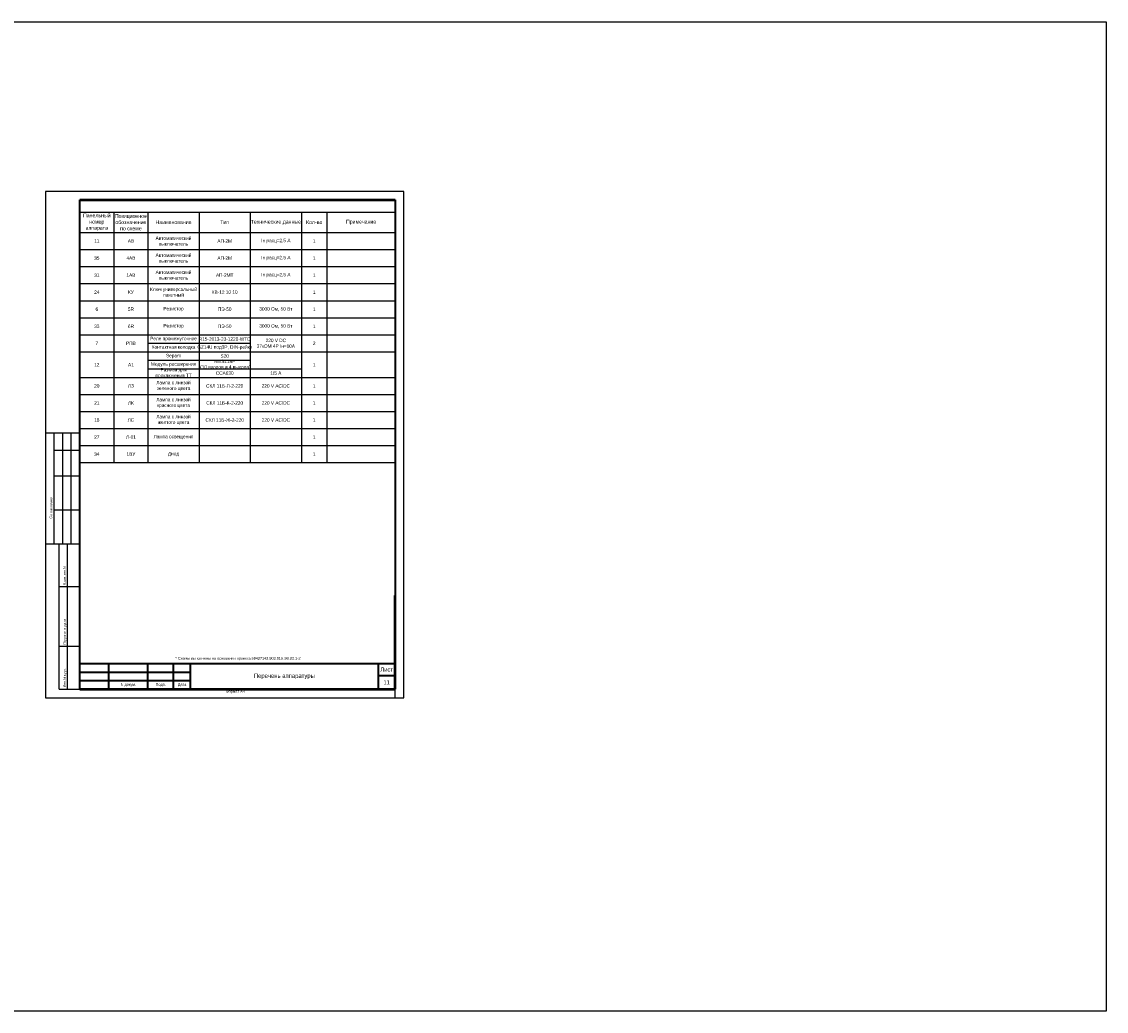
# Model space of a CAD drawing. Header units: millimetres. Extents: x 4897 to 12009, y -3017 to 2708.
# Tile 83 of 86: x 9507 to 10144, y 1313 to 1894. Entities that reach past the tile are written whole.
import ezdxf

# ---------------------------------------------------------------- set-up
doc = ezdxf.new("R2010")
doc.units = ezdxf.units.MM
doc.layers.add('основная 0.5', color=7, linetype='Continuous', lineweight=50)
doc.styles.add('SIMPLEX', font='txt', dxfattribs={"height": 5})

msp = doc.modelspace()

# ---------------------------------------------------------------- linework, layer by layer
for p, q in [((9731.52, 1794.23), (9521.52, 1794.23)), ((9521.52, 1794.23), (9521.52, 1497.23)), ((9731.52, 1497.23), (9731.52, 1794.23)), ((9541.52, 1782.14), (9561.52, 1782.14)), ((9561.52, 1782.14), (9581.52, 1782.14)), ((9561.52, 1782.14), (9561.52, 1770.14)), ((9581.52, 1782.14), (9611.52, 1782.14)), ((9581.52, 1782.14), (9581.52, 1770.14)), ((9611.52, 1782.14), (9611.52, 1770.14)), ((9611.52, 1782.14), (9641.52, 1782.14)), ((9641.52, 1782.14), (9671.52, 1782.14)), ((9641.52, 1782.14), (9641.52, 1770.14)), ((9671.52, 1782.14), (9686.52, 1782.14)), ((9671.52, 1782.14), (9671.52, 1770.14)), ((9686.52, 1782.14), (9726.52, 1782.14)), ((9686.52, 1782.14), (9686.52, 1770.14)), ((9541.52, 1770.14), (9726.52, 1770.14)), ((9541.52, 1770.14), (9561.52, 1770.14)), ((9561.52, 1770.14), (9581.52, 1770.14)), ((9561.52, 1770.14), (9561.52, 1760.14)), ((9581.52, 1770.14), (9611.52, 1770.14)), ((9581.52, 1770.14), (9581.52, 1760.14)), ((9611.52, 1770.14), (9611.52, 1760.14)), ((9611.52, 1770.14), (9641.52, 1770.14)), ((9641.52, 1770.14), (9671.52, 1770.14)), ((9641.52, 1770.14), (9641.52, 1760.14)), ((9671.52, 1770.14), (9686.52, 1770.14)), ((9671.52, 1770.14), (9671.52, 1760.14)), ((9686.52, 1770.14), (9726.52, 1770.14)), ((9686.52, 1770.14), (9686.52, 1760.14)), ((9541.52, 1760.14), (9581.52, 1760.14)), ((9541.52, 1760.14), (9726.52, 1760.14)), ((9561.52, 1760.14), (9561.52, 1750.14)), ((9581.52, 1760.14), (9581.52, 1750.14)), ((9611.52, 1760.14), (9726.52, 1760.14)), ((9611.52, 1760.14), (9611.52, 1750.14)), ((9641.52, 1760.14), (9641.52, 1750.14)), ((9671.52, 1760.14), (9671.52, 1750.14)), ((9686.52, 1760.14), (9686.52, 1750.14)), ((9541.52, 1750.14), (9581.52, 1750.14)), ((9541.52, 1750.14), (9726.52, 1750.14)), ((9561.52, 1750.14), (9561.52, 1740.14)), ((9581.52, 1750.14), (9581.52, 1740.14)), ((9581.52, 1750.14), (9611.52, 1750.14)), ((9611.52, 1750.14), (9726.52, 1750.14)), ((9611.52, 1750.14), (9611.52, 1740.14)), ((9641.52, 1750.14), (9641.52, 1740.14)), ((9671.52, 1750.14), (9671.52, 1740.14)), ((9686.52, 1750.14), (9686.52, 1740.14)), ((9541.52, 1740.14), (9726.52, 1740.14)), ((9541.52, 1740.14), (9726.52, 1740.14)), ((9561.52, 1740.14), (9561.52, 1730.14)), ((9581.52, 1740.14), (9581.52, 1730.14)), ((9611.52, 1740.14), (9611.52, 1730.14)), ((9641.52, 1740.14), (9641.52, 1730.14)), ((9671.52, 1740.14), (9671.52, 1730.14)), ((9686.52, 1740.14), (9686.52, 1730.14)), ((9541.52, 1730.14), (9726.52, 1730.14)), ((9561.52, 1730.14), (9561.52, 1720.14)), ((9581.52, 1730.14), (9581.52, 1720.14)), ((9611.52, 1730.14), (9611.52, 1720.14)), ((9641.52, 1730.14), (9641.52, 1720.14)), ((9671.52, 1730.14), (9671.52, 1720.14)), ((9686.52, 1730.14), (9686.52, 1720.14)), ((9541.52, 1720.14), (9726.52, 1720.14)), ((9561.52, 1720.14), (9561.52, 1710.14)), ((9581.52, 1720.14), (9581.52, 1710.14)), ((9611.52, 1720.14), (9611.52, 1710.14)), ((9641.52, 1720.14), (9641.52, 1710.14)), ((9671.52, 1720.14), (9671.52, 1710.14)), ((9686.52, 1720.14), (9686.52, 1710.14)), ((9541.52, 1710.14), (9726.52, 1710.14)), ((9561.52, 1710.14), (9561.52, 1700.14)), ((9581.52, 1710.14), (9581.52, 1700.14)), ((9581.52, 1705.14), (9641.52, 1705.14)), ((9611.52, 1710.14), (9611.52, 1700.14)), ((9641.52, 1710.14), (9641.52, 1635.14)), ((9671.52, 1710.14), (9671.52, 1700.14)), ((9686.52, 1710.14), (9686.52, 1700.14)), ((9541.52, 1700.14), (9726.52, 1700.14)), ((9561.52, 1700.14), (9561.52, 1685.14)), ((9581.52, 1700.14), (9581.52, 1685.14)), ((9611.52, 1700.14), (9611.52, 1685.14)), ((9671.52, 1700.14), (9671.52, 1690.14)), ((9671.52, 1700.14), (9671.52, 1659.98)), ((9686.52, 1700.14), (9686.52, 1690.14)), ((9686.52, 1700.14), (9686.52, 1657.05)), ((9581.52, 1695.14), (9641.52, 1695.14)), ((9581.52, 1690.14), (9671.52, 1690.14)), ((9541.52, 1685.14), (9726.52, 1685.14)), ((9561.52, 1685.14), (9561.52, 1675.14)), ((9581.52, 1685.14), (9581.52, 1675.14)), ((9611.52, 1685.14), (9611.52, 1675.14)), ((9671.52, 1685.14), (9671.52, 1675.14)), ((9686.52, 1685.14), (9686.52, 1675.14)), ((9541.52, 1675.14), (9726.52, 1675.14)), ((9561.52, 1675.14), (9561.52, 1665.14)), ((9581.52, 1675.14), (9581.52, 1665.14)), ((9611.52, 1675.14), (9611.52, 1665.14)), ((9671.52, 1675.14), (9671.52, 1665.14)), ((9686.52, 1675.14), (9686.52, 1665.14)), ((9541.52, 1665.14), (9726.52, 1665.14)), ((9561.52, 1665.14), (9561.52, 1655.14)), ((9581.52, 1665.14), (9581.52, 1655.14)), ((9611.52, 1665.14), (9611.52, 1655.14)), ((9671.52, 1665.14), (9671.52, 1655.14)), ((9686.52, 1665.14), (9686.52, 1655.14)), ((9541.52, 1655.14), (9726.52, 1655.14)), ((9561.52, 1655.14), (9561.52, 1645.14)), ((9581.52, 1655.14), (9581.52, 1645.14)), ((9611.52, 1655.14), (9611.52, 1645.14)), ((9671.52, 1655.14), (9671.52, 1645.14)), ((9686.52, 1655.14), (9686.52, 1645.14)), ((9541.52, 1652.42), (9521.52, 1652.42)), ((9526.52, 1587.42), (9526.52, 1652.42)), ((9531.52, 1587.42), (9531.52, 1652.42)), ((9536.52, 1587.42), (9536.52, 1652.42)), ((9526.52, 1642.42), (9541.52, 1642.42)), ((9541.52, 1645.14), (9726.52, 1645.14)), ((9561.52, 1645.14), (9561.52, 1635.14)), ((9581.52, 1645.14), (9581.52, 1635.14)), ((9611.52, 1645.14), (9611.52, 1635.14)), ((9671.52, 1645.14), (9671.52, 1635.14)), ((9686.52, 1645.14), (9686.52, 1635.14)), ((9541.52, 1635.14), (9726.52, 1635.14)), ((9526.52, 1627.42), (9541.52, 1627.42)), ((9526.52, 1607.42), (9541.52, 1607.42)), ((9521.52, 1587.42), (9541.52, 1587.42)), ((9529.52, 1502.23), (9529.52, 1587.42)), ((9534.39, 1502.23), (9534.39, 1587.42)), ((9529.52, 1562.42), (9541.52, 1562.42)), ((9529.52, 1527.42), (9541.52, 1527.42)), ((9529.52, 1502.23), (9541.52, 1502.23)), ((9726.52, 1497.23), (9726.52, 1502.23)), ((9521.52, 1497.23), (9731.52, 1497.23))]:
    msp.add_line(p, q)
at = {"lineweight": 40}
for p, q in [((9726.52, 1789.23), (9726.52, 1502.23)), ((9541.52, 1517.23), (9606.52, 1517.23)), ((9716.52, 1517.23), (9716.52, 1502.23)), ((9541.52, 1512.23), (9606.52, 1512.23)), ((9716.52, 1510.23), (9726.52, 1510.23)), ((9541.52, 1507.23), (9606.52, 1507.23)), ((9541.52, 1502.23), (9726.52, 1502.23))]:
    msp.add_line(p, q, dxfattribs=at)
at = {"color": 1}
msp.add_lwpolyline([(5068.94, 1893.8), (10143.57, 1893.8), (10143.57, 1313.24), (5068.94, 1313.24)], close=True, dxfattribs=at)
at = {"layer": 'основная 0.5', "lineweight": 40}
for p, q in [((9541.52, 1502.23), (9541.52, 1789.23)), ((9558.52, 1502.23), (9558.52, 1517.23)), ((9581.52, 1502.23), (9581.52, 1517.23)), ((9596.52, 1502.23), (9596.52, 1517.23)), ((9606.52, 1502.23), (9606.52, 1517.23)), ((9606.52, 1517.23), (9726.52, 1517.23))]:
    msp.add_line(p, q, dxfattribs=at)
at = {"layer": 'основная 0.5', "color": 0}
for p, q in [((9541.52, 1789.23), (9726.52, 1789.23)), ((9726.52, 1502.23), (9726.52, 1557.23)), ((9541.52, 1502.23), (9726.52, 1502.23))]:
    msp.add_line(p, q, dxfattribs=at)

# ---------------------------------------------------------------- texts
at = {"linetype": 'Continuous', "style": 'SIMPLEX'}
for s, p in [('Согласовано', (9525.35, 1602.3)), ('Взам.инв.N', (9533.35, 1563.3)), ('Подпись и дата', (9533.35, 1528.3)), ('Инв.Nподл.', (9533.35, 1503.3))]:
    msp.add_text(s, height=1.5, rotation=90, dxfattribs=at).set_placement(p)
at = {"attachment_point": 5, "style": 'SIMPLEX'}
for s, insert, char_height, width in [('Панельный номер аппарата', (9551.52, 1776.14), 2.2, 20), ('Позиционное обозначение по схеме', (9571.52, 1776.14), 2.2, 20), ('Наименование', (9596.52, 1776.14), 2.2, 30), ('Тип', (9626.52, 1776.14), 2.2, 30), ('Технические данные', (9656.52, 1776.14), 2.2, 30), ('Кол-во', (9679.02, 1776.14), 2.2, 15), ('Примечание', (9706.52, 1776.14), 2.2, 40), ('11', (9551.52, 1765.14), 2, 20), ('АВ', (9571.52, 1765.14), 2, 20), ('Автоматический выключатель ', (9596.52, 1765.14), 2, 30), ('АП-2М', (9626.52, 1765.14), 2, 30), ('Iн расц=2,5 А', (9656.52, 1765.14), 2, 30), ('1', (9679.02, 1765.14), 2, 15), ('35', (9551.52, 1755.14), 2, 20), ('4АВ', (9571.52, 1755.14), 2, 20), ('Автоматический выключатель', (9596.52, 1755.14), 2, 30), ('АП-2М', (9626.52, 1755.14), 2, 30), ('Iн расц=2,5 А', (9656.52, 1755.14), 2, 30), ('1', (9679.02, 1755.14), 2, 15), ('31', (9551.52, 1745.14), 2, 20), ('1АВ', (9571.52, 1745.14), 2, 20), ('Автоматический выключатель', (9596.52, 1745.14), 2, 30), ('АП-2МТ', (9626.52, 1745.14), 2, 30), ('Iн расц=2,5 А', (9656.52, 1745.14), 2, 30), ('1', (9679.02, 1745.14), 2, 15), ('Ключ универсальный пакетный ', (9596.52, 1735.14), 2, 30), ('24', (9551.52, 1735.14), 2, 20), ('КУ', (9571.52, 1735.14), 2, 20), ('КВ-12 10 10', (9626.52, 1735.14), 2, 30), ('1', (9679.02, 1735.14), 2, 15), ('6', (9551.52, 1725.14), 2, 20), ('5R', (9571.52, 1725.14), 2, 20), ('Резистор', (9596.52, 1725.14), 2, 30), ('ПЭ-50', (9626.52, 1725.14), 2, 30), ('\\pt24;3000 Ом, 50 Вт', (9656.52, 1725.14), 2, 30), ('1', (9679.02, 1725.14), 2, 15), ('33', (9551.52, 1715.14), 2, 20), ('6R', (9571.52, 1715.14), 2, 20), ('Резистор', (9596.52, 1715.14), 2, 30), ('ПЭ-50', (9626.52, 1715.14), 2, 30), ('\\pt24;3000 Ом, 50 Вт', (9656.52, 1715.14), 2, 30), ('1', (9679.02, 1715.14), 2, 15), ('7', (9551.52, 1705.14), 2, 20), ('РПВ', (9571.52, 1705.14), 2, 20), ('Реле промежуточное', (9596.52, 1707.64), 2, 30), ('R15-2013-23-1220-WTD', (9626.52, 1707.64), 2, 30), ('GZ14U под3Р, DIN-рейку', (9626.52, 1702.64), 2, 30), ('220 V DC\\P37кОМ 4Р Iн=10А', (9656.52, 1705.14), 2, 30), ('2', (9679.02, 1705.14), 2, 15), ('Контактная колодка', (9596.52, 1702.64), 2, 30), ('Sepam  ', (9596.52, 1697.64), 2, 30), ('S20', (9626.52, 1697.64), 2, 30), ('12', (9551.52, 1692.64), 2, 20), ('A1', (9571.52, 1692.64), 2, 20), ('Модуль расширения ', (9596.52, 1692.64), 2, 30), ('MES114F\\P (10 входов и 4 выхода)', (9626.52, 1692.64), 2, 30), ('1', (9679.02, 1692.64), 2, 15), ('Разъем для подключения ТТ', (9596.52, 1687.64), 2, 30), ('CCA630', (9626.52, 1687.64), 2, 30), ('1/5 А', (9656.52, 1687.64), 2, 30), ('20', (9551.52, 1680.14), 2, 20), ('ЛЗ', (9571.52, 1680.14), 2, 20), ('Лампа с линзой зеленого цвета', (9596.52, 1680.14), 2, 30), ('СКЛ 11Б-Л-2-220', (9626.52, 1680.14), 2, 30), ('220 V АС/DC', (9656.52, 1680.14), 2, 30), ('1', (9679.02, 1680.14), 2, 15), ('Лампа с линзой красного цвета', (9596.52, 1670.14), 2, 30), ('21', (9551.52, 1670.14), 2, 20), ('ЛК', (9571.52, 1670.14), 2, 20), ('СКЛ 11Б-К-2-220', (9626.52, 1670.14), 2, 30), ('220 V АС/DC', (9656.52, 1670.14), 2, 30), ('1', (9679.02, 1670.14), 2, 15), ('18', (9551.52, 1660.14), 2, 20), ('ЛС', (9571.52, 1660.14), 2, 20), ('Лампа с линзой желтого цвета', (9596.52, 1660.14), 2, 30), ('СКЛ 11Б-Ж-2-220', (9626.52, 1660.14), 2, 30), ('220 V АС/DC', (9656.52, 1660.14), 2, 30), ('1', (9679.02, 1660.14), 2, 15), ('27', (9551.52, 1650.14), 2, 20), ('Л-01', (9571.52, 1650.14), 2, 20), ('Лампа освещения', (9596.52, 1650.14), 2, 30), ('1', (9679.02, 1650.14), 2, 15), ('34', (9551.52, 1640.14), 2, 20), ('1ВУ', (9571.52, 1640.14), 2, 20), ('Диод', (9596.52, 1640.14), 2, 30), ('1', (9679.02, 1640.14), 2, 15)]:
    msp.add_mtext(s, dxfattribs=dict(at, insert=insert, char_height=char_height, width=width))
at = {"lineweight": 35, "attachment_point": 5, "line_spacing_factor": 0.8, "style": 'SIMPLEX'}
for s, insert, char_height, width in [('\\pi-4.8,l6.4,t6.4;*^IСхемы выполнены на основании проекта 59427142.903.015.Э0.22.1-2', (9633.49, 1520.11), 1.6, 185), ('Лист', (9721.52, 1513.73), 2.5, 10), ('Перечень аппаратуры', (9661.52, 1509.73), 2.5, 110), ('11', (9721.52, 1506.23), 2.5, 10), ('N докум.', (9570.02, 1504.73), 1.6, 23), ('Подп.', (9589.02, 1504.73), 1.6, 15), ('Дата', (9601.52, 1504.73), 1.6, 10)]:
    msp.add_mtext(s, dxfattribs=dict(at, insert=insert, char_height=char_height, width=width))
at = {"lineweight": 30, "insert": (9627.12, 1501.71), "char_height": 1.6, "attachment_point": 1, "style": 'SIMPLEX'}
msp.add_mtext_dynamic_manual_height_columns('Формат А4', width=45.8537, gutter_width=12.5, heights=[0], dxfattribs=at)

doc.saveas('drawing.dxf')
